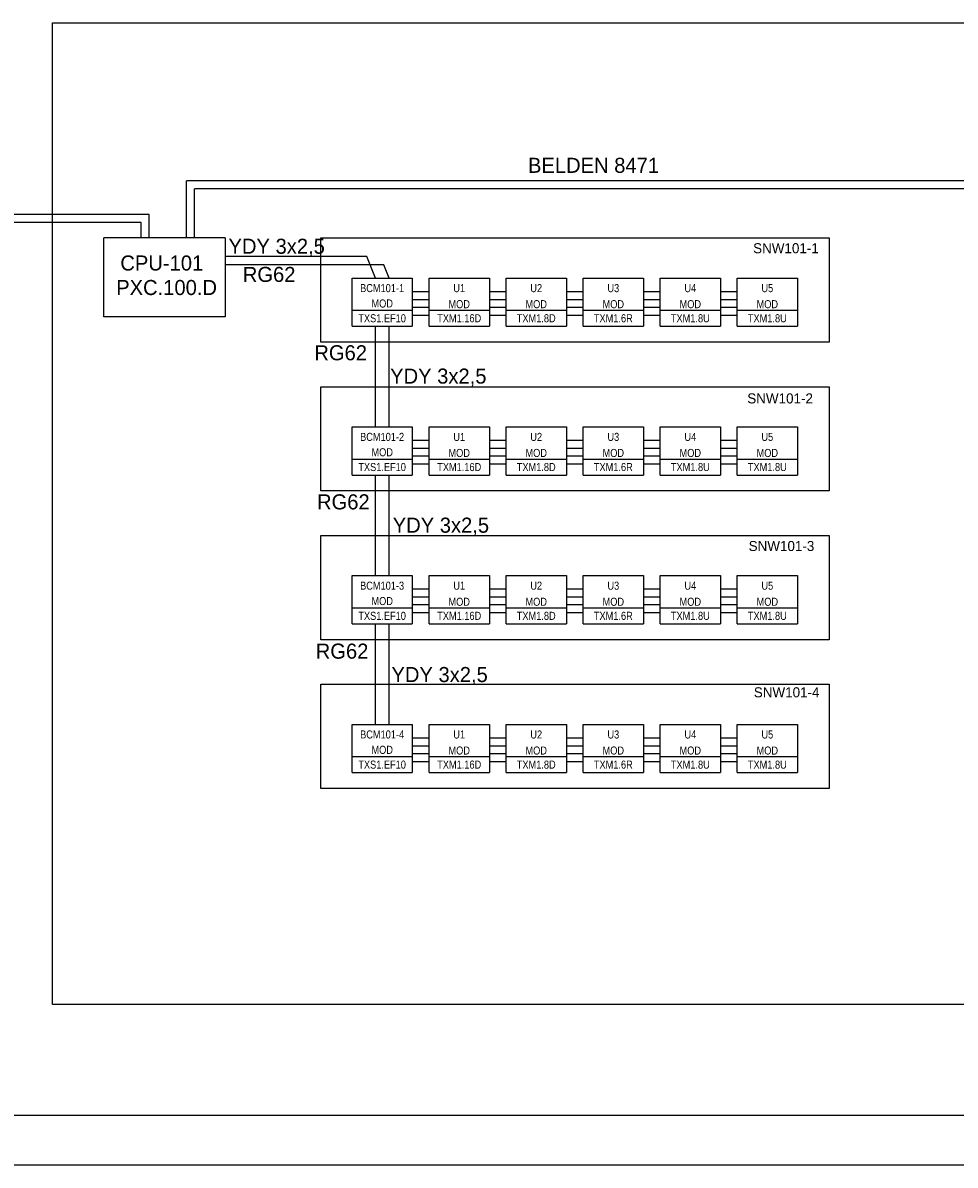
# Model space of a CAD drawing. Header units: millimetres. Extents: x -4295 to 10692, y -6128 to -188.
# Tile 2 of 30: x -3233 to -2294, y -5533 to -4382. Entities that reach past the tile are written whole.
import ezdxf
from ezdxf.enums import TextEntityAlignment as Align

# ---------------------------------------------------------------- set-up
doc = ezdxf.new("R2010")
doc.units = ezdxf.units.MM
doc.linetypes.add('DOT2', pattern=[0.125, 0, -0.125])
for name, color, linetype in [('_p_ramka', 7, 'Continuous'), ('AIS_SZAFY', 184, 'Continuous'), ('AIS_tabelka', 184, 'Continuous'), ('BACnet_LON', 170, 'Continuous'), ('BMS_podkład', 184, 'DOT2')]:
    doc.layers.add(name, color=color, linetype=linetype)
doc.styles.add('VARSOVIA', font='ARIALN.TTF')

msp = doc.modelspace()

# ---------------------------------------------------------------- linework, layer by layer
at = {"layer": '_p_ramka', "color": 0, "lineweight": 25}
msp.add_lwpolyline([(-3203.5, -4381.6), (-1435.5, -4381.6), (-1435.5, -5371.2), (-3203.5, -5371.2)], close=True, dxfattribs=at)
at = {"layer": 'AIS_SZAFY'}
for p, q in [((-3029.4, -4598.4), (-3151.7, -4598.4)), ((-3151.7, -4678), (-3151.7, -4598.4)), ((-3029.4, -4598.4), (-3029.4, -4678)), ((-2932.8, -4703.5), (-2932.8, -4598.4)), ((-2932.8, -4598.4), (-2420.7, -4598.4)), ((-2420.7, -4598.4), (-2420.7, -4703.5)), ((-3029.4, -4678), (-3151.7, -4678)), ((-2420.7, -4703.5), (-2932.8, -4703.5)), ((-2932.8, -4853.5), (-2932.8, -4748.4)), ((-2932.8, -4748.4), (-2420.7, -4748.4)), ((-2420.7, -4748.4), (-2420.7, -4853.5)), ((-2420.7, -4853.5), (-2932.8, -4853.5)), ((-2932.8, -5003.5), (-2932.8, -4898.4)), ((-2932.8, -4898.4), (-2420.7, -4898.4)), ((-2420.7, -4898.4), (-2420.7, -5003.5)), ((-2420.7, -5003.5), (-2932.8, -5003.5)), ((-2932.8, -5153.5), (-2932.8, -5048.4)), ((-2932.8, -5048.4), (-2420.7, -5048.4)), ((-2420.7, -5048.4), (-2420.7, -5153.5)), ((-2420.7, -5153.5), (-2932.8, -5153.5))]:
    msp.add_line(p, q, dxfattribs=at)
at = {"layer": 'AIS_tabelka'}
for p, q in [((1595.4, -5483.2), (-3994.6, -5483.2)), ((1645.4, -5533.2), (-4294.6, -5533.2))]:
    msp.add_line(p, q, dxfattribs=at)
at = {"layer": 'BACnet_LON'}
for p, q in [((-2242.1, -4540.9), (-3068.4, -4540.9)), ((-3068.4, -4598.4), (-3068.4, -4540.9)), ((-2254.3, -4549), (-3060.3, -4549)), ((-3060.3, -4598.4), (-3060.3, -4549)), ((-3114.1, -4582.8), (-3562, -4582.8)), ((-3106, -4574.7), (-3553.9, -4574.7)), ((-3114.1, -4598.4), (-3114.1, -4582.8)), ((-3106, -4598.4), (-3106, -4574.7)), ((-2886.6, -4617.3), (-3029.4, -4617.3)), ((-2886.6, -4617.3), (-2891.3, -4617.3)), ((-2877.9, -4638.9), (-2886.6, -4617.3)), ((-2869.6, -4625.4), (-3029.4, -4625.4)), ((-2864.2, -4638.9), (-2869.6, -4625.4)), ((-2901.5, -4638.9), (-2840.8, -4638.9)), ((-2901.5, -4655.1), (-2901.5, -4638.9)), ((-2840.8, -4638.9), (-2840.8, -4655.1)), ((-2823.9, -4638.9), (-2763.1, -4638.9)), ((-2823.9, -4655.1), (-2823.9, -4638.9)), ((-2763.1, -4638.9), (-2763.1, -4655.1)), ((-2746.3, -4638.9), (-2685.5, -4638.9)), ((-2746.3, -4655.1), (-2746.3, -4638.9)), ((-2685.5, -4638.9), (-2685.5, -4655.1)), ((-2668.6, -4638.9), (-2607.9, -4638.9)), ((-2668.6, -4655.1), (-2668.6, -4638.9)), ((-2607.9, -4638.9), (-2607.9, -4655.1)), ((-2591, -4638.9), (-2530.2, -4638.9)), ((-2591, -4655.1), (-2591, -4638.9)), ((-2530.2, -4638.9), (-2530.2, -4655.1)), ((-2513.3, -4638.9), (-2452.6, -4638.9)), ((-2513.3, -4655.1), (-2513.3, -4638.9)), ((-2452.6, -4638.9), (-2452.6, -4655.1)), ((-2901.5, -4671.3), (-2901.5, -4655.1)), ((-2823.9, -4652.6), (-2840.8, -4652.6)), ((-2840.8, -4655.1), (-2840.8, -4671.3)), ((-2823.9, -4660.7), (-2840.8, -4660.7)), ((-2823.9, -4671.3), (-2823.9, -4655.1)), ((-2746.3, -4652.6), (-2763.1, -4652.6)), ((-2763.1, -4655.1), (-2763.1, -4671.3)), ((-2746.3, -4660.7), (-2763.1, -4660.7)), ((-2746.3, -4671.3), (-2746.3, -4655.1)), ((-2668.6, -4652.6), (-2685.5, -4652.6)), ((-2685.5, -4655.1), (-2685.5, -4671.3)), ((-2668.6, -4660.7), (-2685.5, -4660.7)), ((-2668.6, -4671.3), (-2668.6, -4655.1)), ((-2591, -4652.6), (-2607.9, -4652.6)), ((-2607.9, -4655.1), (-2607.9, -4671.3)), ((-2591, -4660.7), (-2607.9, -4660.7)), ((-2591, -4671.3), (-2591, -4655.1)), ((-2513.3, -4652.6), (-2530.2, -4652.6)), ((-2530.2, -4655.1), (-2530.2, -4671.3)), ((-2513.3, -4660.7), (-2530.2, -4660.7)), ((-2513.3, -4671.3), (-2513.3, -4655.1)), ((-2452.6, -4655.1), (-2452.6, -4671.3)), ((-2901.5, -4687.5), (-2901.5, -4671.3)), ((-2901.5, -4671.3), (-2840.8, -4671.3)), ((-2901.5, -4671.3), (-2840.8, -4671.3)), ((-2823.9, -4668.4), (-2840.8, -4668.4)), ((-2840.8, -4671.3), (-2840.8, -4687.5)), ((-2823.9, -4687.5), (-2823.9, -4671.3)), ((-2823.9, -4671.3), (-2763.1, -4671.3)), ((-2823.9, -4671.3), (-2763.1, -4671.3)), ((-2746.3, -4668.4), (-2763.1, -4668.4)), ((-2763.1, -4671.3), (-2763.1, -4687.5)), ((-2746.3, -4687.5), (-2746.3, -4671.3)), ((-2746.3, -4671.3), (-2685.5, -4671.3)), ((-2746.3, -4671.3), (-2685.5, -4671.3)), ((-2668.6, -4668.4), (-2685.5, -4668.4)), ((-2685.5, -4671.3), (-2685.5, -4687.5)), ((-2668.6, -4687.5), (-2668.6, -4671.3)), ((-2668.6, -4671.3), (-2607.9, -4671.3)), ((-2668.6, -4671.3), (-2607.9, -4671.3)), ((-2591, -4668.4), (-2607.9, -4668.4)), ((-2607.9, -4671.3), (-2607.9, -4687.5)), ((-2591, -4687.5), (-2591, -4671.3)), ((-2591, -4671.3), (-2530.2, -4671.3)), ((-2591, -4671.3), (-2530.2, -4671.3)), ((-2513.3, -4668.4), (-2530.2, -4668.4)), ((-2530.2, -4671.3), (-2530.2, -4687.5)), ((-2513.3, -4687.5), (-2513.3, -4671.3)), ((-2513.3, -4671.3), (-2452.6, -4671.3)), ((-2513.3, -4671.3), (-2452.6, -4671.3)), ((-2452.6, -4671.3), (-2452.6, -4687.5)), ((-2823.9, -4676.5), (-2840.8, -4676.5)), ((-2746.3, -4676.5), (-2763.1, -4676.5)), ((-2668.6, -4676.5), (-2685.5, -4676.5)), ((-2591, -4676.5), (-2607.9, -4676.5)), ((-2513.3, -4676.5), (-2530.2, -4676.5)), ((-2901.5, -4687.5), (-2840.8, -4687.5)), ((-2877.9, -4788.9), (-2877.9, -4687.5)), ((-2864.2, -4788.9), (-2864.2, -4687.5)), ((-2823.9, -4687.5), (-2763.1, -4687.5)), ((-2746.3, -4687.5), (-2685.5, -4687.5)), ((-2668.6, -4687.5), (-2607.9, -4687.5)), ((-2591, -4687.5), (-2530.2, -4687.5)), ((-2513.3, -4687.5), (-2452.6, -4687.5)), ((-2901.5, -4788.9), (-2840.8, -4788.9)), ((-2901.5, -4805.1), (-2901.5, -4788.9)), ((-2840.8, -4788.9), (-2840.8, -4805.1)), ((-2823.9, -4788.9), (-2763.1, -4788.9)), ((-2823.9, -4805.1), (-2823.9, -4788.9)), ((-2763.1, -4788.9), (-2763.1, -4805.1)), ((-2746.3, -4788.9), (-2685.5, -4788.9)), ((-2746.3, -4805.1), (-2746.3, -4788.9)), ((-2685.5, -4788.9), (-2685.5, -4805.1)), ((-2668.6, -4788.9), (-2607.9, -4788.9)), ((-2668.6, -4805.1), (-2668.6, -4788.9)), ((-2607.9, -4788.9), (-2607.9, -4805.1)), ((-2591, -4788.9), (-2530.2, -4788.9)), ((-2591, -4805.1), (-2591, -4788.9)), ((-2530.2, -4788.9), (-2530.2, -4805.1)), ((-2513.3, -4788.9), (-2452.6, -4788.9)), ((-2513.3, -4805.1), (-2513.3, -4788.9)), ((-2452.6, -4788.9), (-2452.6, -4805.1)), ((-2901.5, -4821.3), (-2901.5, -4805.1)), ((-2823.9, -4802.6), (-2840.8, -4802.6)), ((-2840.8, -4805.1), (-2840.8, -4821.3)), ((-2823.9, -4810.7), (-2840.8, -4810.7)), ((-2823.9, -4821.3), (-2823.9, -4805.1)), ((-2746.3, -4802.6), (-2763.1, -4802.6)), ((-2763.1, -4805.1), (-2763.1, -4821.3)), ((-2746.3, -4810.7), (-2763.1, -4810.7)), ((-2746.3, -4821.3), (-2746.3, -4805.1)), ((-2668.6, -4802.6), (-2685.5, -4802.6)), ((-2685.5, -4805.1), (-2685.5, -4821.3)), ((-2668.6, -4810.7), (-2685.5, -4810.7)), ((-2668.6, -4821.3), (-2668.6, -4805.1)), ((-2591, -4802.6), (-2607.9, -4802.6)), ((-2607.9, -4805.1), (-2607.9, -4821.3)), ((-2591, -4810.7), (-2607.9, -4810.7)), ((-2591, -4821.3), (-2591, -4805.1)), ((-2513.3, -4802.6), (-2530.2, -4802.6)), ((-2530.2, -4805.1), (-2530.2, -4821.3)), ((-2513.3, -4810.7), (-2530.2, -4810.7)), ((-2513.3, -4821.3), (-2513.3, -4805.1)), ((-2452.6, -4805.1), (-2452.6, -4821.3)), ((-2901.5, -4837.5), (-2901.5, -4821.3)), ((-2901.5, -4821.3), (-2840.8, -4821.3)), ((-2901.5, -4821.3), (-2840.8, -4821.3)), ((-2823.9, -4818.4), (-2840.8, -4818.4)), ((-2840.8, -4821.3), (-2840.8, -4837.5)), ((-2823.9, -4837.5), (-2823.9, -4821.3)), ((-2823.9, -4821.3), (-2763.1, -4821.3)), ((-2823.9, -4821.3), (-2763.1, -4821.3)), ((-2746.3, -4818.4), (-2763.1, -4818.4)), ((-2763.1, -4821.3), (-2763.1, -4837.5)), ((-2746.3, -4837.5), (-2746.3, -4821.3)), ((-2746.3, -4821.3), (-2685.5, -4821.3)), ((-2746.3, -4821.3), (-2685.5, -4821.3)), ((-2668.6, -4818.4), (-2685.5, -4818.4)), ((-2685.5, -4821.3), (-2685.5, -4837.5)), ((-2668.6, -4837.5), (-2668.6, -4821.3)), ((-2668.6, -4821.3), (-2607.9, -4821.3)), ((-2668.6, -4821.3), (-2607.9, -4821.3)), ((-2591, -4818.4), (-2607.9, -4818.4)), ((-2607.9, -4821.3), (-2607.9, -4837.5)), ((-2591, -4837.5), (-2591, -4821.3)), ((-2591, -4821.3), (-2530.2, -4821.3)), ((-2591, -4821.3), (-2530.2, -4821.3)), ((-2513.3, -4818.4), (-2530.2, -4818.4)), ((-2530.2, -4821.3), (-2530.2, -4837.5)), ((-2513.3, -4837.5), (-2513.3, -4821.3)), ((-2513.3, -4821.3), (-2452.6, -4821.3)), ((-2513.3, -4821.3), (-2452.6, -4821.3)), ((-2452.6, -4821.3), (-2452.6, -4837.5)), ((-2823.9, -4826.5), (-2840.8, -4826.5)), ((-2746.3, -4826.5), (-2763.1, -4826.5)), ((-2668.6, -4826.5), (-2685.5, -4826.5)), ((-2591, -4826.5), (-2607.9, -4826.5)), ((-2513.3, -4826.5), (-2530.2, -4826.5)), ((-2901.5, -4837.5), (-2840.8, -4837.5)), ((-2877.9, -4938.9), (-2877.9, -4837.5)), ((-2864.2, -4938.9), (-2864.2, -4837.5)), ((-2823.9, -4837.5), (-2763.1, -4837.5)), ((-2746.3, -4837.5), (-2685.5, -4837.5)), ((-2668.6, -4837.5), (-2607.9, -4837.5)), ((-2591, -4837.5), (-2530.2, -4837.5)), ((-2513.3, -4837.5), (-2452.6, -4837.5)), ((-2901.5, -4938.9), (-2840.8, -4938.9)), ((-2901.5, -4955.1), (-2901.5, -4938.9)), ((-2840.8, -4938.9), (-2840.8, -4955.1)), ((-2823.9, -4938.9), (-2763.1, -4938.9)), ((-2823.9, -4955.1), (-2823.9, -4938.9)), ((-2763.1, -4938.9), (-2763.1, -4955.1)), ((-2746.3, -4938.9), (-2685.5, -4938.9)), ((-2746.3, -4955.1), (-2746.3, -4938.9)), ((-2685.5, -4938.9), (-2685.5, -4955.1)), ((-2668.6, -4938.9), (-2607.9, -4938.9)), ((-2668.6, -4955.1), (-2668.6, -4938.9)), ((-2607.9, -4938.9), (-2607.9, -4955.1)), ((-2591, -4938.9), (-2530.2, -4938.9)), ((-2591, -4955.1), (-2591, -4938.9)), ((-2530.2, -4938.9), (-2530.2, -4955.1)), ((-2513.3, -4938.9), (-2452.6, -4938.9)), ((-2513.3, -4955.1), (-2513.3, -4938.9)), ((-2452.6, -4938.9), (-2452.6, -4955.1)), ((-2901.5, -4971.3), (-2901.5, -4955.1)), ((-2823.9, -4952.6), (-2840.8, -4952.6)), ((-2840.8, -4955.1), (-2840.8, -4971.3)), ((-2823.9, -4960.7), (-2840.8, -4960.7)), ((-2823.9, -4971.3), (-2823.9, -4955.1)), ((-2746.3, -4952.6), (-2763.1, -4952.6)), ((-2763.1, -4955.1), (-2763.1, -4971.3)), ((-2746.3, -4960.7), (-2763.1, -4960.7)), ((-2746.3, -4971.3), (-2746.3, -4955.1)), ((-2668.6, -4952.6), (-2685.5, -4952.6)), ((-2685.5, -4955.1), (-2685.5, -4971.3)), ((-2668.6, -4960.7), (-2685.5, -4960.7)), ((-2668.6, -4971.3), (-2668.6, -4955.1)), ((-2591, -4952.6), (-2607.9, -4952.6)), ((-2607.9, -4955.1), (-2607.9, -4971.3)), ((-2591, -4960.7), (-2607.9, -4960.7)), ((-2591, -4971.3), (-2591, -4955.1)), ((-2513.3, -4952.6), (-2530.2, -4952.6)), ((-2530.2, -4955.1), (-2530.2, -4971.3)), ((-2513.3, -4960.7), (-2530.2, -4960.7)), ((-2513.3, -4971.3), (-2513.3, -4955.1)), ((-2452.6, -4955.1), (-2452.6, -4971.3)), ((-2901.5, -4987.5), (-2901.5, -4971.3)), ((-2901.5, -4971.3), (-2840.8, -4971.3)), ((-2901.5, -4971.3), (-2840.8, -4971.3)), ((-2823.9, -4968.4), (-2840.8, -4968.4)), ((-2840.8, -4971.3), (-2840.8, -4987.5)), ((-2823.9, -4987.5), (-2823.9, -4971.3)), ((-2823.9, -4971.3), (-2763.1, -4971.3)), ((-2823.9, -4971.3), (-2763.1, -4971.3)), ((-2746.3, -4968.4), (-2763.1, -4968.4)), ((-2763.1, -4971.3), (-2763.1, -4987.5)), ((-2746.3, -4987.5), (-2746.3, -4971.3)), ((-2746.3, -4971.3), (-2685.5, -4971.3)), ((-2746.3, -4971.3), (-2685.5, -4971.3)), ((-2668.6, -4968.4), (-2685.5, -4968.4)), ((-2685.5, -4971.3), (-2685.5, -4987.5)), ((-2668.6, -4987.5), (-2668.6, -4971.3)), ((-2668.6, -4971.3), (-2607.9, -4971.3)), ((-2668.6, -4971.3), (-2607.9, -4971.3)), ((-2591, -4968.4), (-2607.9, -4968.4)), ((-2607.9, -4971.3), (-2607.9, -4987.5)), ((-2591, -4987.5), (-2591, -4971.3)), ((-2591, -4971.3), (-2530.2, -4971.3)), ((-2591, -4971.3), (-2530.2, -4971.3)), ((-2513.3, -4968.4), (-2530.2, -4968.4)), ((-2530.2, -4971.3), (-2530.2, -4987.5)), ((-2513.3, -4987.5), (-2513.3, -4971.3)), ((-2513.3, -4971.3), (-2452.6, -4971.3)), ((-2513.3, -4971.3), (-2452.6, -4971.3)), ((-2452.6, -4971.3), (-2452.6, -4987.5)), ((-2823.9, -4976.5), (-2840.8, -4976.5)), ((-2746.3, -4976.5), (-2763.1, -4976.5)), ((-2668.6, -4976.5), (-2685.5, -4976.5)), ((-2591, -4976.5), (-2607.9, -4976.5)), ((-2513.3, -4976.5), (-2530.2, -4976.5)), ((-2901.5, -4987.5), (-2840.8, -4987.5)), ((-2877.9, -5088.9), (-2877.9, -4987.5)), ((-2864.2, -5088.9), (-2864.2, -4987.5)), ((-2823.9, -4987.5), (-2763.1, -4987.5)), ((-2746.3, -4987.5), (-2685.5, -4987.5)), ((-2668.6, -4987.5), (-2607.9, -4987.5)), ((-2591, -4987.5), (-2530.2, -4987.5)), ((-2513.3, -4987.5), (-2452.6, -4987.5)), ((-2901.5, -5088.9), (-2840.8, -5088.9)), ((-2901.5, -5105.1), (-2901.5, -5088.9)), ((-2840.8, -5088.9), (-2840.8, -5105.1)), ((-2823.9, -5088.9), (-2763.1, -5088.9)), ((-2823.9, -5105.1), (-2823.9, -5088.9)), ((-2763.1, -5088.9), (-2763.1, -5105.1)), ((-2746.3, -5088.9), (-2685.5, -5088.9)), ((-2746.3, -5105.1), (-2746.3, -5088.9)), ((-2685.5, -5088.9), (-2685.5, -5105.1)), ((-2668.6, -5088.9), (-2607.9, -5088.9)), ((-2668.6, -5105.1), (-2668.6, -5088.9)), ((-2607.9, -5088.9), (-2607.9, -5105.1)), ((-2591, -5088.9), (-2530.2, -5088.9)), ((-2591, -5105.1), (-2591, -5088.9)), ((-2530.2, -5088.9), (-2530.2, -5105.1)), ((-2513.3, -5088.9), (-2452.6, -5088.9)), ((-2513.3, -5105.1), (-2513.3, -5088.9)), ((-2452.6, -5088.9), (-2452.6, -5105.1)), ((-2901.5, -5121.3), (-2901.5, -5105.1)), ((-2823.9, -5102.6), (-2840.8, -5102.6)), ((-2840.8, -5105.1), (-2840.8, -5121.3)), ((-2823.9, -5110.7), (-2840.8, -5110.7)), ((-2823.9, -5121.3), (-2823.9, -5105.1)), ((-2746.3, -5102.6), (-2763.1, -5102.6)), ((-2763.1, -5105.1), (-2763.1, -5121.3)), ((-2746.3, -5110.7), (-2763.1, -5110.7)), ((-2746.3, -5121.3), (-2746.3, -5105.1)), ((-2668.6, -5102.6), (-2685.5, -5102.6)), ((-2685.5, -5105.1), (-2685.5, -5121.3)), ((-2668.6, -5110.7), (-2685.5, -5110.7)), ((-2668.6, -5121.3), (-2668.6, -5105.1)), ((-2591, -5102.6), (-2607.9, -5102.6)), ((-2607.9, -5105.1), (-2607.9, -5121.3)), ((-2591, -5110.7), (-2607.9, -5110.7)), ((-2591, -5121.3), (-2591, -5105.1)), ((-2513.3, -5102.6), (-2530.2, -5102.6)), ((-2530.2, -5105.1), (-2530.2, -5121.3)), ((-2513.3, -5110.7), (-2530.2, -5110.7)), ((-2513.3, -5121.3), (-2513.3, -5105.1)), ((-2452.6, -5105.1), (-2452.6, -5121.3)), ((-2901.5, -5137.5), (-2901.5, -5121.3)), ((-2901.5, -5121.3), (-2840.8, -5121.3)), ((-2901.5, -5121.3), (-2840.8, -5121.3)), ((-2823.9, -5118.4), (-2840.8, -5118.4)), ((-2840.8, -5121.3), (-2840.8, -5137.5)), ((-2823.9, -5137.5), (-2823.9, -5121.3)), ((-2823.9, -5121.3), (-2763.1, -5121.3)), ((-2823.9, -5121.3), (-2763.1, -5121.3)), ((-2746.3, -5118.4), (-2763.1, -5118.4)), ((-2763.1, -5121.3), (-2763.1, -5137.5)), ((-2746.3, -5137.5), (-2746.3, -5121.3)), ((-2746.3, -5121.3), (-2685.5, -5121.3)), ((-2746.3, -5121.3), (-2685.5, -5121.3)), ((-2668.6, -5118.4), (-2685.5, -5118.4)), ((-2685.5, -5121.3), (-2685.5, -5137.5)), ((-2668.6, -5137.5), (-2668.6, -5121.3)), ((-2668.6, -5121.3), (-2607.9, -5121.3)), ((-2668.6, -5121.3), (-2607.9, -5121.3)), ((-2591, -5118.4), (-2607.9, -5118.4)), ((-2607.9, -5121.3), (-2607.9, -5137.5)), ((-2591, -5137.5), (-2591, -5121.3)), ((-2591, -5121.3), (-2530.2, -5121.3)), ((-2591, -5121.3), (-2530.2, -5121.3)), ((-2513.3, -5118.4), (-2530.2, -5118.4)), ((-2530.2, -5121.3), (-2530.2, -5137.5)), ((-2513.3, -5137.5), (-2513.3, -5121.3)), ((-2513.3, -5121.3), (-2452.6, -5121.3)), ((-2513.3, -5121.3), (-2452.6, -5121.3)), ((-2452.6, -5121.3), (-2452.6, -5137.5)), ((-2823.9, -5126.5), (-2840.8, -5126.5)), ((-2746.3, -5126.5), (-2763.1, -5126.5)), ((-2668.6, -5126.5), (-2685.5, -5126.5)), ((-2591, -5126.5), (-2607.9, -5126.5)), ((-2513.3, -5126.5), (-2530.2, -5126.5)), ((-2901.5, -5137.5), (-2840.8, -5137.5)), ((-2823.9, -5137.5), (-2763.1, -5137.5)), ((-2746.3, -5137.5), (-2685.5, -5137.5)), ((-2668.6, -5137.5), (-2607.9, -5137.5)), ((-2591, -5137.5), (-2530.2, -5137.5)), ((-2513.3, -5137.5), (-2452.6, -5137.5))]:
    msp.add_line(p, q, dxfattribs=at)

# ---------------------------------------------------------------- texts
at = {"layer": 'BMS_podkład', "color": 4}
for s, height, p in [('BELDEN 8471', 15.188, (-2724.2, -4525.2)), ('YDY 3x2,5', 15.19, (-3026, -4606.8)), ('CPU-101', 15.19, (-3135, -4623.7)), ('RG62', 15.19, (-3011.6, -4635.2)), ('RG62', 15.19, (-2939.5, -4714.2)), ('YDY 3x2,5', 15.19, (-2863.1, -4737.7)), ('RG62', 15.19, (-2936.8, -4864.5)), ('YDY 3x2,5', 15.19, (-2860.5, -4888)), ('RG62', 15.19, (-2938.1, -5015)), ('YDY 3x2,5', 15.19, (-2861.8, -5038.6))]:
    msp.add_text(s, height=height, dxfattribs=at).set_placement(p, align=Align.MIDDLE_LEFT)
at = {"layer": 'BMS_podkład'}
for s, height, p in [('SNW101-1', 10.12, (-2497.3, -4608.8)), ('PXC.100.D', 15.19, (-3139.2, -4648.4)), ('SNW101-2', 10.12, (-2503.2, -4760.2)), ('SNW101-3', 10.12, (-2501.8, -4909)), ('SNW101-4', 10.12, (-2496.6, -5056.5))]:
    msp.add_text(s, height=height, dxfattribs=at).set_placement(p, align=Align.MIDDLE_LEFT)
at = {"layer": 'BMS_podkład', "style": 'VARSOVIA'}
for s, p in [('BCM101-1', (-2871.2, -4649)), ('U1', (-2793.5, -4649)), ('U2', (-2715.9, -4649)), ('U3', (-2638.2, -4649)), ('U4', (-2560.6, -4649)), ('U5', (-2483, -4649)), ('MOD', (-2871.1, -4664.5)), ('MOD', (-2793.5, -4665.2)), ('MOD', (-2715.9, -4665.2)), ('MOD', (-2638.2, -4665.2)), ('MOD', (-2560.6, -4665.2)), ('MOD', (-2483, -4665.2)), ('TXS1.EF10', (-2871.2, -4679.4)), ('TXM1.16D', (-2793.5, -4679.4)), ('TXM1.8D', (-2715.9, -4679.4)), ('TXM1.6R', (-2638.2, -4679.4)), ('TXM1.8U', (-2560.6, -4679.4)), ('TXM1.8U', (-2483, -4679.4)), ('BCM101-2', (-2871.2, -4799)), ('U1', (-2793.5, -4799)), ('U2', (-2715.9, -4799)), ('U3', (-2638.2, -4799)), ('U4', (-2560.6, -4799)), ('U5', (-2483, -4799)), ('MOD', (-2871.1, -4814.5)), ('MOD', (-2793.5, -4815.2)), ('MOD', (-2715.9, -4815.2)), ('MOD', (-2638.2, -4815.2)), ('MOD', (-2560.6, -4815.2)), ('MOD', (-2483, -4815.2)), ('TXS1.EF10', (-2871.2, -4829.4)), ('TXM1.16D', (-2793.5, -4829.4)), ('TXM1.8D', (-2715.9, -4829.4)), ('TXM1.6R', (-2638.2, -4829.4)), ('TXM1.8U', (-2560.6, -4829.4)), ('TXM1.8U', (-2483, -4829.4)), ('BCM101-3', (-2871.2, -4949)), ('U1', (-2793.5, -4949)), ('U2', (-2715.9, -4949)), ('U3', (-2638.2, -4949)), ('U4', (-2560.6, -4949)), ('U5', (-2483, -4949)), ('MOD', (-2871.1, -4964.5)), ('MOD', (-2793.5, -4965.2)), ('MOD', (-2715.9, -4965.2)), ('MOD', (-2638.2, -4965.2)), ('MOD', (-2560.6, -4965.2)), ('MOD', (-2483, -4965.2)), ('TXS1.EF10', (-2871.2, -4979.4)), ('TXM1.16D', (-2793.5, -4979.4)), ('TXM1.8D', (-2715.9, -4979.4)), ('TXM1.6R', (-2638.2, -4979.4)), ('TXM1.8U', (-2560.6, -4979.4)), ('TXM1.8U', (-2483, -4979.4)), ('BCM101-4', (-2871.2, -5099)), ('U1', (-2793.5, -5099)), ('U2', (-2715.9, -5099)), ('U3', (-2638.2, -5099)), ('U4', (-2560.6, -5099)), ('U5', (-2483, -5099)), ('MOD', (-2871.1, -5114.5)), ('MOD', (-2793.5, -5115.2)), ('MOD', (-2715.9, -5115.2)), ('MOD', (-2638.2, -5115.2)), ('MOD', (-2560.6, -5115.2)), ('MOD', (-2483, -5115.2)), ('TXS1.EF10', (-2871.2, -5129.4)), ('TXM1.16D', (-2793.5, -5129.4)), ('TXM1.8D', (-2715.9, -5129.4)), ('TXM1.6R', (-2638.2, -5129.4)), ('TXM1.8U', (-2560.6, -5129.4)), ('TXM1.8U', (-2483, -5129.4))]:
    msp.add_text(s, height=8.1, dxfattribs=at).set_placement(p, align=Align.MIDDLE_CENTER)

doc.saveas('drawing.dxf')
